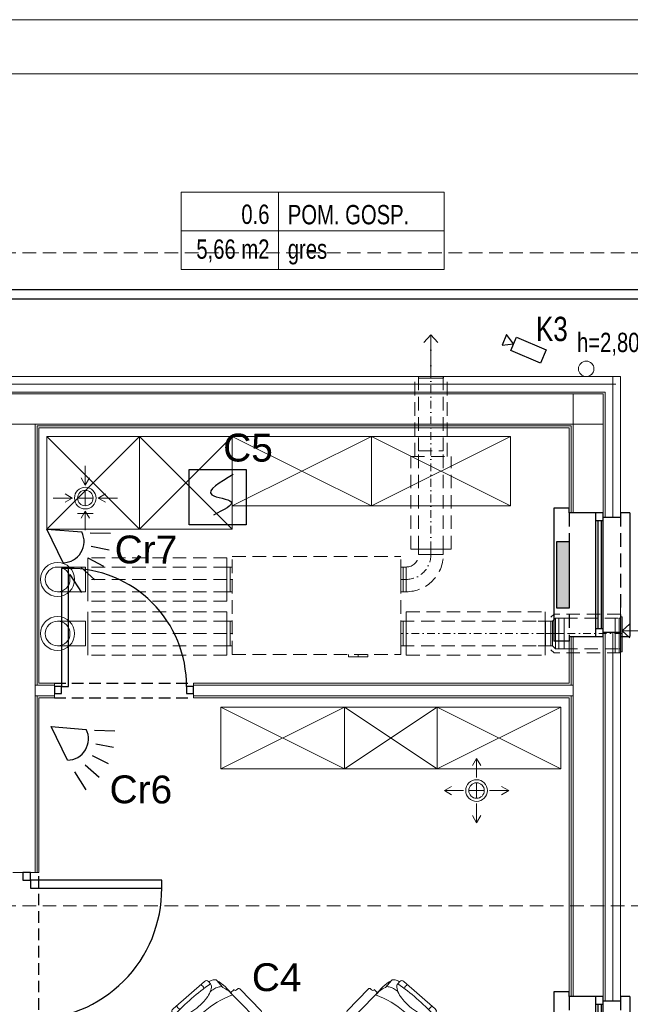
# Model space of a CAD drawing. Header units: inches. Extents: x 65192 to 78842, y -37594 to -36109.
# Tile 56 of 63: x 69385 to 69780, y -36745 to -36109. Entities that reach past the tile are written whole.
import ezdxf
from ezdxf.enums import TextEntityAlignment as Align

# ---------------------------------------------------------------- set-up
doc = ezdxf.new("R2010")
doc.units = ezdxf.units.IN
doc.header["$MEASUREMENT"] = 0
doc.linetypes.add('DASHDOT', pattern=[1, 0.5, -0.25, 0, -0.25])
doc.linetypes.add('HIDDEN', pattern=[0.375, 0.25, -0.125])
for name, color, linetype in [('## 04 grzejniki opis', 3, 'Continuous'), ('A--tabelka-zest.pow.', 121, 'Continuous'), ('p--drzwi', 7, 'Continuous'), ('p--obrzeże bet.', 252, 'Continuous'), ('p--okna', 7, 'Continuous'), ('p--podciąg', 7, 'Continuous'), ('podklad', 251, 'Continuous')]:
    doc.layers.add(name, color=color, linetype=linetype)
for name, color, linetype, lineweight in [('--proj.wentylacja', 251, 'Continuous', 0), ('__cctv', 173, 'Continuous', 30), ('A--tabelka rysunku', 7, 'Continuous', 0), ('DK SSWIN', 220, 'Continuous', 30), ('ie', 1, 'Continuous', 30), ('p--dach', 7, 'Continuous', 30), ('p--dach-rura spustowa', 7, 'Continuous', 0), ('p--ocieplenie-w.zew', 7, 'Continuous', 0), ('p--opisy pomieszczeń', 7, 'Continuous', 0), ('p--płyta GK', 7, 'Continuous', 0), ('p--wyposażenie', 251, 'Continuous', 0), ('p--ściana GK', 7, 'Continuous', 0), ('p--ściana szkielet', 7, 'Continuous', 0)]:
    doc.layers.add(name, color=color, linetype=linetype, lineweight=lineweight)
doc.styles.add('1-50', font='arial.ttf', dxfattribs={"width": 0.75, "height": 12.5})
doc.styles.add('BIKTS', font='bikromsw.shx', dxfattribs={"width": 0.85})
doc.styles.add('GENERATED_STYLE_2', font='arial.ttf')
doc.styles.get("Standard").update_dxf_attribs({"font": 'ARIAL.TTF'})
doc.linetypes.add('BATTING', pattern='A,0.0001,-0.1,[134,ltypeshp.shx,S=0.1,R=0,X=-0.1,Y=0],-0.2,[134,ltypeshp.shx,S=0.1,R=180,X=0.1,Y=0],-0.1', length=0.4001)

# ---------------------------------------------------------------- blocks, each defined once
blk = doc.blocks.new('drzwi-90-100')
for p, q in [((10.1, 87.38), (5.05, 87.38)), ((5.05, 87.38), (5.05, 2.53)), ((10.1, 2.53), (10.1, 87.38)), ((5.05, 2.53), (0, 2.53)), ((0, 2.53), (0, -2.53)), ((5.05, -2.53), (5.05, 2.53)), ((5.05, 2.53), (10.1, 2.53)), ((100, 2.53), (94.95, 2.53)), ((94.95, 2.53), (94.95, -2.53)), ((100, -2.53), (100, 2.53)), ((0, -2.53), (5.05, -2.53)), ((94.95, -2.53), (100, -2.53))]:
    blk.add_line(p, q)
blk.add_arc((10.8, 3.23), 84.15, 359.52334, 90.47666)
blk = doc.blocks.new('okno-150-33.15')
at = {"linetype": 'Continuous', "ltscale": 35}
for p, q in [((-3, 10), (153, 10)), ((0, -39.15), (150, -39.15))]:
    blk.add_line(p, q, dxfattribs=at)
for p, q in [((-3, 0), (-3, 10)), ((153, 0), (153, 10)), ((0, 0), (-3, 0)), ((0, -21.95), (0, 0)), ((150, 0), (150, -21.95)), ((150, 0), (153, 0)), ((0, -21.95), (0, -16.95)), ((0, -16.95), (5, -16.95)), ((5, -16.95), (145, -16.95)), ((5, -16.95), (5, -21.95)), ((5, -18.45), (72.5, -18.45)), ((72.5, -21.95), (72.5, -16.95)), ((77.5, -16.95), (77.5, -21.95)), ((77.5, -18.45), (145, -18.45)), ((145, -21.95), (145, -16.95)), ((145, -16.95), (150, -16.95)), ((150, -16.95), (150, -21.95)), ((5, -21.95), (0, -21.95)), ((3, -33.15), (3, -21.95)), ((5, -20.61), (72.5, -20.61)), ((145, -21.95), (5, -21.95)), ((77.5, -20.61), (145, -20.61)), ((150, -21.95), (145, -21.95)), ((147, -21.95), (147, -33.15)), ((0, -39.15), (0, -33.15)), ((150, -33.15), (150, -39.15))]:
    blk.add_line(p, q)
at = {"linetype": 'HIDDEN', "ltscale": 35}
for p, q in [((0, 0), (150, 0)), ((0, -33.15), (150, -33.15))]:
    blk.add_line(p, q, dxfattribs=at)
blk = doc.blocks.new('okno-80-33.15')
at = {"linetype": 'Continuous', "ltscale": 35}
for p, q in [((-3, 10), (83, 10)), ((0, -39.15), (80, -39.15))]:
    blk.add_line(p, q, dxfattribs=at)
for p, q in [((-3, 0), (-3, 10)), ((83, 0), (83, 10)), ((0, 0), (-3, 0)), ((0, -21.95), (0, 0)), ((80, 0), (80, -21.95)), ((80, 0), (83, 0)), ((0, -21.95), (0, -16.95)), ((0, -16.95), (5, -16.95)), ((5, -16.95), (75, -16.95)), ((5, -16.95), (5, -21.95)), ((5, -18.45), (75, -18.45)), ((75, -21.95), (75, -16.95)), ((75, -16.95), (80, -16.95)), ((80, -16.95), (80, -21.95)), ((5, -21.95), (0, -21.95)), ((3, -33.15), (3, -21.95)), ((5, -20.61), (75, -20.61)), ((75, -21.95), (5, -21.95)), ((80, -21.95), (75, -21.95)), ((77, -21.95), (77, -33.15)), ((0, -39.15), (0, -33.15)), ((80, -33.15), (80, -39.15))]:
    blk.add_line(p, q)
at = {"linetype": 'HIDDEN', "ltscale": 35}
for p, q in [((0, 0), (80, 0)), ((0, -33.15), (80, -33.15))]:
    blk.add_line(p, q, dxfattribs=at)
blk = doc.blocks.new('sof11_r')
for p, q in [((45.17, 39.11), (21.82, 37.98)), ((19.98, 34.88), (19.38, 34.85)), ((19.38, 34.85), (19.53, 31.85)), ((20.87, 36.93), (20.93, 35.93)), ((53.8, 33.56), (21.8, 31.85)), ((46.23, 38.16), (46.28, 37.16)), ((51.6, 36.44), (47.33, 36.22)), ((51.6, 36.44), (51.76, 33.45)), ((2, 25.76), (4.37, 25.76)), ((12.61, 30.34), (5.61, 30.34)), ((59.07, -7.89), (59.07, 28.56)), ((0, 23.76), (0, -3.09)), ((2, -5.09), (4.37, -5.09)), ((12.61, -9.66), (5.61, -9.66)), ((19.38, -14.18), (19.53, -11.18)), ((53.8, -12.88), (21.8, -11.18)), ((19.98, -14.21), (19.38, -14.18)), ((20.87, -16.26), (20.93, -15.26)), ((45.17, -18.43), (21.82, -17.31)), ((46.23, -17.49), (46.28, -16.49)), ((51.6, -15.77), (47.33, -15.54)), ((51.6, -15.77), (51.76, -12.78))]:
    blk.add_line(p, q)
for points in [[(2.23, 25.76, -0.030204), (2.78, 27.41, -0.097163), (4.32, 29.79, -0.203453), (5.61, 30.34, -0.203453)], [(4.37, -5.09, 0.184283), (6.75, -4.18, 0.102242), (9.43, -0.57, 0.061197), (10.93, 4.08, 0.047488), (11.52, 10.34, 0.047488), (10.93, 16.59, 0.061197), (9.43, 21.24, 0.102242), (6.75, 24.85, 0.184283), (4.37, 25.76, 0.184283)], [(8.71, 22.55, -0.01879), (8.95, 24.41, -0.054131), (9.78, 27.41, -0.097163), (11.32, 29.79, -0.203453), (12.61, 30.34, -0.203453)], [(2.23, -5.09, 0.030204), (2.78, -6.74, 0.097163), (4.32, -9.12, 0.203453), (5.61, -9.66, 0.203453)], [(8.71, -1.88, 0.01879), (8.95, -3.74, 0.054131), (9.78, -6.74, 0.097163), (11.32, -9.12, 0.203453), (12.61, -9.66, 0.203453)]]:
    blk.add_lwpolyline(points, format="xyb")
for centre, radius, start, end in [((45.23, 38.11), 1, 3.04478, 93.04478), ((18.77, -22.91), 54.85, 86.83081, 103.88055), ((21.41, 5.61), 26.24, 89.1562, 109.59965), ((68.33, 10.34), 51.27, 155.1826, 204.8174), ((19.93, 35.88), 1, 273.04478, 3.04478), ((21.87, 36.99), 1, 93.04478, 183.04478), ((47.28, 37.21), 1, 183.04478, 273.04478), ((54.07, 28.56), 5, 0, 93.04478), ((2, 23.76), 2, 90, 180), ((122.88, 10.34), 119.5, 172.58553, 187.41447), ((1.91, 14.05), 6.89, 73.91414, 106.08586), ((1.91, 6.62), 6.89, 253.91414, 286.08586), ((2, -3.09), 2, 180, 270), ((18.77, 43.58), 54.85, 256.11945, 273.16919), ((21.41, 15.06), 26.24, 250.40035, 270.8438), ((54.07, -7.89), 5, 266.95522, 0), ((19.93, -15.21), 1, 356.95522, 86.95522), ((21.87, -16.31), 1, 176.95522, 266.95522), ((45.23, -17.44), 1, 266.95522, 356.95522), ((47.28, -16.54), 1, 86.95522, 176.95522)]:
    blk.add_arc(centre, radius, start, end)
blk = doc.blocks.new('czujnik PIR')
at = {"layer": 'DK SSWIN'}
for p, q in [((68104.39, -36439.81), (68107.96, -36427.16)), ((68112.96, -36441.35), (68118.11, -36430.79)), ((68119.68, -36445.44), (68127.31, -36436.85)), ((68094.99, -36466.42), (68102.45, -36444.9)), ((68124.42, -36451.29), (68134.54, -36444.61)), ((68127.12, -36459.3), (68140.3, -36455.07)), ((68118.7, -36461.63), (68094.99, -36466.42))]:
    blk.add_line(p, q, dxfattribs=at)
blk.add_arc((68105.26, -36458.43), 13.82, 346.5892, 101.73874, dxfattribs=at)
blk = doc.blocks.new('Z$W@#4DAB6514')
at = {"layer": '__cctv'}
for points in [[(0, 9.77), (21.9, 9.77), (21.9, 0), (0, 0)], [(21.9, 4.88), (28.75, 0.93), (28.75, 8.84)]]:
    blk.add_lwpolyline(points, close=True, dxfattribs=at)
blk = doc.blocks.new('went-rzut parter-inst')
at = {"linetype": 'Continuous'}
for p, q in [((-89.52, 60.19), (-94.04, 55.17)), ((-89.52, 37.62), (-89.52, 60.19)), ((-89.52, 60.19), (-85, 55.17)), ((-219.37, -89.97), (-219.37, -105.97)), ((-219.37, -89.97), (-218.02, -89.97)), ((-219.37, -104.22), (-219.37, -91.72)), ((-109.02, -89.97), (-107.37, -89.97)), ((-107.37, -105.97), (-107.37, -89.97)), ((-219.37, -105.97), (-218.02, -105.97)), ((-109.02, -105.97), (-107.37, -105.97)), ((33.15, -122.97), (33.15, -114.77)), ((-219.37, -124.97), (-219.37, -140.97)), ((-219.37, -124.97), (-218.02, -124.97)), ((-219.37, -139.22), (-219.37, -126.72)), ((-109.02, -124.97), (-107.37, -124.97)), ((-107.37, -140.97), (-107.37, -124.97)), ((-15.35, -140.97), (-15.35, -124.97)), ((33.15, -122.97), (33.15, -142.97)), ((34.2, -131.33), (39.23, -126.81)), ((56.78, -131.33), (34.2, -131.33)), ((34.2, -131.33), (39.23, -135.85)), ((-219.37, -140.97), (-218.02, -140.97)), ((-109.02, -140.97), (-107.37, -140.97)), ((33.15, -142.97), (33.15, -150.67)), ((-142.77, -147.97), (-142.77, -146.47)), ((-142.77, -147.97), (-130.27, -147.97)), ((-136.52, -147.97), (-136.52, -146.47)), ((-130.27, -147.97), (-130.27, -146.47))]:
    blk.add_line(p, q, dxfattribs=at)
at = {"linetype": 'DASHDOT', "ltscale": 10}
for p, q in [((-89.52, -78.47), (-89.52, 60.19)), ((-89.52, -78.47), (-89.52, -81.97)), ((34.2, -132.97), (-109.02, -132.97))]:
    blk.add_line(p, q, dxfattribs=at)
at = {"linetype": 'HIDDEN', "ltscale": 35}
for p, q in [((-100.02, -18.47), (-100.02, 33.15)), ((-97.52, -14.97), (-97.52, 33.15)), ((-81.52, -14.97), (-81.52, 33.15)), ((-79.01, -18.47), (-79.01, 33.15)), ((-102.52, -18.47), (-76.52, -18.47)), ((-102.52, -78.47), (-102.52, -18.47)), ((-97.52, -78.47), (-97.52, -14.97)), ((-97.52, -14.97), (-81.52, -14.97)), ((-81.52, -78.47), (-81.52, -14.97)), ((-76.52, -78.47), (-76.52, -18.47)), ((-221.52, -83.97), (-311.52, -83.97)), ((-218.02, -83.17), (-133.67, -83.17)), ((-218.02, -83.17), (-133.67, -83.17)), ((-218.02, -83.17), (-109.02, -83.17)), ((-218.02, -146.47), (-218.02, -83.17)), ((-109.02, -146.47), (-109.02, -83.17)), ((-221.52, -89.97), (-313.02, -89.97)), ((-221.52, -97.97), (-311.52, -97.97)), ((-221.52, -105.97), (-313.02, -105.97)), ((-221.52, -111.97), (-311.52, -111.97)), ((-221.52, -118.97), (-311.52, -118.97)), ((-105.52, -118.97), (-15.52, -118.97)), ((33.15, -120.47), (-9.89, -120.47)), ((-221.52, -124.97), (-313.02, -124.97)), ((-109.02, -124.97), (-17.52, -124.97)), ((-3.35, -122.97), (33.15, -122.97)), ((-221.52, -132.97), (-311.52, -132.97)), ((-221.52, -140.97), (-313.02, -140.97)), ((-109.02, -140.97), (-17.52, -140.97)), ((33.15, -145.47), (-9.89, -145.47)), ((-3.35, -142.97), (33.15, -142.97)), ((-221.52, -146.97), (-311.52, -146.97)), ((-218.02, -146.47), (-109.02, -146.47)), ((-105.52, -146.97), (-15.52, -146.97))]:
    blk.add_line(p, q, dxfattribs=at)
for p, q in [((-97.55, 33.15), (-81.48, 33.15)), ((-97.55, 32.2), (-81.48, 32.2)), ((-97.54, 33.38), (-97.54, 32.2)), ((-81.48, 33.38), (-81.48, 32.2)), ((-313.11, -37.04), (-313.11, -24.61)), ((-313.11, -37.01), (-315.8, -32.43)), ((-313.11, -37.01), (-310.42, -32.43)), ((-321.51, -45.41), (-326.1, -42.72)), ((-313.11, -40.41), (-313.11, -50.41)), ((-304.71, -45.41), (-300.12, -42.72)), ((-321.49, -45.41), (-333.91, -45.41)), ((-321.51, -45.41), (-326.1, -48.1)), ((-318.11, -45.41), (-308.11, -45.41)), ((-318.11, -45.41), (-308.11, -45.41)), ((-318.11, -45.41), (-308.11, -45.41)), ((-318.11, -45.41), (-308.11, -45.41)), ((-304.73, -45.41), (-292.31, -45.41)), ((-304.71, -45.41), (-300.12, -48.1)), ((-318.11, -55.41), (-308.11, -55.41)), ((-313.11, -53.82), (-315.8, -58.4)), ((-313.11, -53.79), (-313.11, -66.22)), ((-313.11, -53.82), (-310.42, -58.4)), ((-102.52, -78.47), (-76.52, -78.47)), ((-97.52, -78.47), (-97.52, -81.97)), ((-81.52, -78.47), (-97.52, -78.47)), ((-83.37, -81.97), (-97.52, -81.97)), ((-81.52, -81.97), (-97.52, -81.97)), ((-97.52, -81.97), (-81.52, -81.97)), ((-81.52, -78.47), (-81.52, -81.97)), ((-311.52, -83.97), (-311.52, -111.97)), ((-311.52, -83.97), (-311.52, -111.97)), ((-221.52, -83.97), (-221.52, -111.97)), ((-313.02, -89.97), (-331.02, -89.97)), ((-313.02, -89.97), (-313.02, -105.97)), ((-219.37, -89.97), (-221.52, -89.97)), ((-219.37, -104.22), (-219.37, -91.72)), ((-109.02, -89.97), (-109.02, -105.97)), ((-105.52, -89.97), (-109.02, -89.97)), ((-105.52, -89.97), (-105.52, -105.97)), ((-105.52, -105.97), (-105.52, -89.97)), ((-217.72, -97.97), (-219.37, -97.97)), ((-105.52, -97.97), (-109.02, -97.97)), ((-313.02, -105.97), (-331.02, -105.97)), ((-219.37, -105.97), (-221.52, -105.97)), ((-105.52, -105.97), (-109.02, -105.97)), ((-311.52, -118.97), (-311.52, -146.97)), ((-311.52, -118.97), (-311.52, -146.97)), ((-221.52, -118.97), (-221.52, -146.97)), ((-105.52, -118.97), (-105.52, -146.97)), ((-15.52, -118.97), (-15.52, -146.97)), ((-313.02, -124.97), (-331.02, -124.97)), ((-313.02, -124.97), (-313.02, -140.97)), ((-218.02, -124.97), (-221.52, -124.97)), ((-221.52, -124.97), (-221.52, -140.97)), ((-219.37, -139.22), (-219.37, -126.72)), ((-109.02, -124.97), (-109.02, -140.97)), ((-20.1, -124.97), (-15.35, -124.97)), ((-15.35, -124.97), (-10.85, -124.97)), ((-15.35, -140.97), (-15.35, -124.97)), ((-15.35, -140.97), (-15.35, -124.97)), ((-15.35, -124.97), (-10.85, -124.97)), ((-15.35, -140.97), (-15.35, -124.97)), ((-15.35, -124.97), (-15.35, -140.97)), ((-12.02, -124.97), (-12.02, -140.97)), ((-8.85, -122.97), (-10.85, -124.97)), ((-8.85, -122.97), (-10.85, -124.97)), ((-10.85, -140.97), (-10.85, -124.97)), ((-10.85, -140.97), (-10.85, -124.97)), ((-8.85, -142.97), (-8.85, -122.97)), ((-3.35, -122.97), (-8.85, -122.97)), ((-8.85, -142.97), (-8.85, -122.97)), ((-8.85, -142.97), (-8.85, -122.97)), ((-3.35, -122.97), (-8.85, -122.97)), ((-8.85, -142.97), (-8.85, -122.97)), ((-6.85, -142.97), (-6.85, -122.97)), ((-6.85, -142.97), (-6.85, -122.97)), ((-3.35, -142.97), (-3.35, -122.97)), ((-3.35, -142.97), (-3.35, -122.97)), ((-3.35, -142.97), (-3.35, -122.97)), ((-3.35, -142.97), (-3.35, -122.97)), ((-3.35, -122.97), (-3.35, -142.97)), ((29.65, -122.97), (29.65, -145.47)), ((33.38, -122.97), (32.2, -122.97)), ((32.2, -122.97), (32.2, -145.47)), ((33.15, -122.97), (33.15, -142.97)), ((33.38, -122.22), (34.2, -122.22)), ((33.38, -122.22), (33.38, -144.72)), ((34.2, -122.22), (34.2, -144.72)), ((-217.72, -132.97), (-219.37, -132.97)), ((-15.35, -132.97), (-3.35, -132.97)), ((-313.02, -140.97), (-331.02, -140.97)), ((-221.52, -140.97), (-218.02, -140.97)), ((-20.1, -140.97), (-15.35, -140.97)), ((-15.35, -140.97), (-10.85, -140.97)), ((-15.35, -140.97), (-10.85, -140.97)), ((-10.85, -140.97), (-8.85, -142.97)), ((-10.85, -140.97), (-8.85, -142.97)), ((-3.35, -142.97), (-8.85, -142.97)), ((-3.35, -142.97), (-8.85, -142.97)), ((33.38, -142.97), (32.2, -142.97)), ((33.38, -144.72), (34.2, -144.72)), ((-60, -213.7), (-62.68, -218.28)), ((-60, -226.12), (-60, -213.7)), ((-60, -213.7), (-57.31, -218.28)), ((-68.38, -234.5), (-80.8, -234.5)), ((-80.78, -234.5), (-76.19, -231.81)), ((-80.78, -234.5), (-76.19, -237.18)), ((-55, -234.5), (-65, -234.5)), ((-60, -239.5), (-60, -229.5)), ((-60, -229.5), (-60, -239.5)), ((-51.62, -234.5), (-39.2, -234.5)), ((-39.2, -234.5), (-43.78, -231.81)), ((-39.2, -234.5), (-43.78, -237.18)), ((-60, -242.88), (-60, -255.3)), ((-60, -255.3), (-62.68, -250.72)), ((-60, -255.3), (-57.31, -250.72))]:
    blk.add_line(p, q)
at = {"ltscale": 10}
for p, q in [((-9.89, -120.47), (-11.89, -122.47)), ((-11.89, -143.47), (-9.89, -145.47))]:
    blk.add_line(p, q, dxfattribs=at)
at = {"ltscale": 2}
blk.add_line((33.15, -142.97), (33.15, -122.97), dxfattribs=at)
at = {"ltscale": 10}
for centre in [(-331.02, -97.97), (-331.02, -132.97)]:
    blk.add_circle(centre, 11, dxfattribs=at)
for centre in [(-331.02, -97.97), (-331.02, -132.97)]:
    blk.add_circle(centre, 8)
for centre, radius, start, end in [((-313.11, -45.41), 7, 0, 180), ((-313.11, -45.41), 7, 0, 180), ((-313.11, -45.41), 5, 0, 180), ((-313.11, -45.41), 5, 0, 180), ((-313.11, -45.41), 5, 0, 180), ((-313.11, -45.41), 5, 0, 180), ((-313.11, -45.41), 5, 0, 180), ((-313.11, -45.41), 5, 0, 180), ((-313.11, -45.41), 7, 180, 0), ((-313.11, -45.41), 5, 180, 0), ((-313.11, -45.41), 5, 180, 0), ((-313.11, -45.41), 5, 180, 0), ((-313.11, -45.41), 5, 180, 0), ((-60, -234.5), 7, 90, 270), ((-60, -234.5), 7, 0, 180), ((-60, -234.5), 7, 270, 90), ((-60, -234.5), 7, 180, 0), ((-60, -234.5), 5, 90, 270), ((-60, -234.5), 5, 0, 180), ((-60, -234.5), 5, 0, 180), ((-60, -234.5), 5, 0, 180), ((-60, -234.5), 5, 0, 180), ((-60, -234.5), 5, 180, 0), ((-60, -234.5), 5, 180, 0), ((-60, -234.5), 5, 180, 0), ((-60, -234.5), 5, 180, 0), ((-60, -234.5), 5, 270, 90)]:
    blk.add_arc(centre, radius, start, end)
at = {"linetype": 'DASHDOT', "ltscale": 10}
blk.add_arc((-105.52, -81.97), 16, 270, 0, dxfattribs=at)
at = {"linetype": 'HIDDEN', "ltscale": 35}
for radius in [24, 8]:
    blk.add_arc((-105.52, -81.97), radius, 270, 0, dxfattribs=at)

msp = doc.modelspace()

# ---------------------------------------------------------------- linework, layer by layer
at = {"layer": '## 04 grzejniki opis'}
msp.add_lwpolyline([(69732.99, -36446.14), (69740.99, -36446.14), (69740.99, -36489.26), (69732.99, -36489.26)], close=True, dxfattribs=at)
at = {"layer": '## 04 grzejniki opis', "color": 116, "linetype": 'Continuous', "true_color": 0x136734, "extrusion": (0, 0, -1)}
for points in [[(-69732.99, -36489.26), (-69740.99, -36446.14), (-69732.99, -36446.14)], [(-69740.99, -36446.14), (-69732.99, -36489.26), (-69740.99, -36489.16)]]:
    msp.add_solid(points, dxfattribs=at)
at = {"layer": 'A--tabelka rysunku', "linetype": 'Continuous'}
for points in [[(68342.3, -37593.85), (70442.3, -37593.85), (70442.3, -36108.85), (68342.3, -36108.85)], [(68342.3, -37593.85), (70442.3, -37593.85), (70442.3, -36108.85), (68342.3, -36108.85)], [(68467.3, -37558.85), (70407.3, -37558.85), (70407.3, -36143.85), (68467.3, -36143.85)]]:
    msp.add_lwpolyline(points, close=True, dxfattribs=at)
at = {"layer": 'ie', "color": 3, "lineweight": 30}
msp.add_lwpolyline([(69495.1, -36399.57), (69531.89, -36399.57), (69531.89, -36435.46), (69495.1, -36435.46)], close=True, dxfattribs=at)
msp.add_open_spline([(69523.64, -36402.83), (69514.88, -36408), (69500.03, -36416.78), (69529.84, -36419.5), (69517.34, -36425.82), (69510.88, -36429.08)], degree=3, knots=[0, 0, 0, 0, 19.117477, 32.420597, 46.613079, 46.613079, 46.613079, 46.613079], dxfattribs=at)
at = {"layer": 'p--dach', "linetype": 'HIDDEN', "lineweight": 20, "ltscale": 35}
msp.add_line((68534.14, -36681.75), (69814.14, -36681.75), dxfattribs=at)
msp.add_line((68534.14, -36681.75), (69814.14, -36681.75), dxfattribs=at)
msp.add_lwpolyline([(68534.14, -36259.55), (69814.14, -36259.55), (69814.14, -37103.95), (68534.14, -37103.95)], close=True, dxfattribs=at)
at = {"layer": 'p--dach-rura spustowa', "linetype": 'Continuous', "lineweight": 0, "ltscale": 75}
msp.add_circle((69751.94, -36334.55), 5, dxfattribs=at)
at = {"layer": 'p--obrzeże bet.', "linetype": 'Continuous', "ltscale": 35}
for points in [[(69370.74, -37079.95), (69830.14, -37079.95), (69830.14, -36283.55), (68518.14, -36283.55), (68518.14, -37079.95), (68977.54, -37079.95)], [(69364.74, -37073.95), (69824.14, -37073.95), (69824.14, -36289.55), (68524.14, -36289.55), (68524.14, -37073.95), (68983.54, -37073.95)]]:
    msp.add_lwpolyline(points, dxfattribs=at)
at = {"layer": 'p--ocieplenie-w.zew', "linetype": 'BATTING', "ltscale": 10}
for p, q in [((69283.49, -36344.55), (69771.14, -36344.55)), ((69769.14, -36430.7), (69769.14, -36339.55)), ((69769.14, -36743.3), (69769.14, -36504.7))]:
    msp.add_line(p, q, dxfattribs=at)
at = {"layer": 'p--opisy pomieszczeń'}
for p, q in [((69552.95, -36220.42), (69552.95, -36270.42)), ((69659.95, -36245.42), (69489.95, -36245.42))]:
    msp.add_line(p, q, dxfattribs=at)
msp.add_lwpolyline([(69489.95, -36270.42), (69659.95, -36270.42), (69659.95, -36220.42), (69489.95, -36220.42)], close=True, dxfattribs=at)
at = {"layer": 'p--podciąg', "linetype": 'HIDDEN', "ltscale": 30}
for p, q in [((69407.89, -36537.7), (69497.89, -36537.7)), ((69407.89, -36547.2), (69497.89, -36547.2)), ((69397.89, -36760.1), (69397.89, -36660.1))]:
    msp.add_line(p, q, dxfattribs=at)
at = {"layer": 'p--płyta GK', "ltscale": 35}
for p, q in [((69396.64, -36371.45), (69742.24, -36371.45)), ((69396.64, -36538.95), (69396.64, -36371.45)), ((69397.89, -36537.7), (69397.89, -36372.7)), ((69397.89, -36372.7), (69740.99, -36372.7)), ((69740.99, -36427.7), (69740.99, -36372.7)), ((69742.24, -36427.7), (69742.24, -36371.45)), ((69740.99, -36537.7), (69740.99, -36507.7)), ((69742.24, -36538.95), (69742.24, -36507.7)), ((69396.64, -36660.1), (69396.64, -36545.95)), ((69397.89, -36660.1), (69397.89, -36547.2)), ((69740.99, -36740.3), (69740.99, -36547.2)), ((69742.24, -36740.3), (69742.24, -36545.95))]:
    msp.add_line(p, q, dxfattribs=at)
at = {"layer": 'p--wyposażenie', "linetype": 'Continuous', "lineweight": 5}
for p, q in [((69462.96, -36438.2), (69402.96, -36378.2)), ((69462.96, -36378.2), (69402.96, -36438.2)), ((69522.96, -36438.2), (69462.96, -36378.2)), ((69522.96, -36378.2), (69462.96, -36438.2)), ((69612.96, -36423.2), (69522.96, -36378.2)), ((69522.96, -36423.2), (69612.96, -36378.2)), ((69702.96, -36423.2), (69612.96, -36378.2)), ((69612.96, -36423.2), (69702.96, -36378.2)), ((69595.49, -36593.2), (69515.49, -36553.2)), ((69515.49, -36593.2), (69595.49, -36553.2)), ((69655.49, -36593.2), (69595.49, -36553.2)), ((69595.49, -36593.2), (69655.49, -36553.2)), ((69735.49, -36593.2), (69655.49, -36553.2)), ((69655.49, -36593.2), (69735.49, -36553.2))]:
    msp.add_line(p, q, dxfattribs=at)
for points in [[(69462.96, -36378.2), (69402.96, -36378.2), (69402.96, -36438.2), (69462.96, -36438.2)], [(69522.96, -36378.2), (69462.96, -36378.2), (69462.96, -36438.2), (69522.96, -36438.2)], [(69612.96, -36423.2), (69522.96, -36423.2), (69522.96, -36378.2), (69612.96, -36378.2)], [(69702.96, -36423.2), (69612.96, -36423.2), (69612.96, -36378.2), (69702.96, -36378.2)], [(69595.49, -36593.2), (69515.49, -36593.2), (69515.49, -36553.2), (69595.49, -36553.2)], [(69655.49, -36593.2), (69595.49, -36593.2), (69595.49, -36553.2), (69655.49, -36553.2)], [(69735.49, -36593.2), (69655.49, -36593.2), (69655.49, -36553.2), (69735.49, -36553.2)]]:
    msp.add_lwpolyline(points, close=True, dxfattribs=at)
at = {"layer": 'p--ściana GK', "ltscale": 35}
for p, q in [((69407.89, -36538.95), (69395.44, -36538.95)), ((69407.89, -36537.7), (69397.89, -36537.7)), ((69407.89, -36537.7), (69407.89, -36547.2)), ((69740.99, -36537.7), (69497.89, -36537.7)), ((69497.89, -36537.7), (69497.89, -36547.2)), ((69743.44, -36538.95), (69497.89, -36538.95)), ((69407.89, -36545.95), (69395.44, -36545.95)), ((69407.89, -36547.2), (69397.89, -36547.2)), ((69743.44, -36545.95), (69497.89, -36545.95)), ((69740.99, -36547.2), (69497.89, -36547.2))]:
    msp.add_line(p, q, dxfattribs=at)
at = {"layer": 'p--ściana szkielet', "ltscale": 35}
for p, q in [((69283.49, -36339.55), (69774.14, -36339.55)), ((69283.49, -36339.55), (69774.14, -36339.55)), ((69774.14, -36432.2), (69774.14, -36339.55)), ((69774.14, -36430.7), (69774.14, -36339.55)), ((69283.49, -36349.55), (69764.14, -36349.55)), ((69286.49, -36350.75), (69762.94, -36350.75)), ((69743.44, -36427.7), (69743.44, -36350.75)), ((69743.44, -36427.7), (69743.44, -36350.75)), ((69762.94, -36430.7), (69762.94, -36350.75)), ((69764.14, -36430.7), (69764.14, -36349.55)), ((69286.49, -36370.25), (69762.94, -36370.25)), ((69395.44, -36660.1), (69395.44, -36370.25)), ((69743.44, -36740.3), (69743.44, -36507.7)), ((69743.44, -36740.3), (69743.44, -36507.7)), ((69762.94, -36743.3), (69762.94, -36504.7)), ((69764.14, -36743.3), (69764.14, -36504.7)), ((69774.14, -36743.3), (69774.14, -36504.7)), ((69774.14, -36743.3), (69774.14, -36506.2)), ((69380.99, -36660.1), (69397.89, -36660.1))]:
    msp.add_line(p, q, dxfattribs=at)
for points in [[(69774.14, -36430.7), (69762.94, -36430.7), (69762.94, -36427.7), (69740.99, -36427.7)], [(69774.14, -36504.7), (69762.94, -36504.7), (69762.94, -36507.7), (69740.99, -36507.7)], [(69774.14, -36743.3), (69762.94, -36743.3), (69762.94, -36740.3), (69740.99, -36740.3)]]:
    msp.add_lwpolyline(points, dxfattribs=at)

# ---------------------------------------------------------------- block references
at = {"layer": '--proj.wentylacja', "linetype": 'Continuous', "ltscale": 12}
msp.add_blockref('went-rzut parter-inst', (69740.99, -36372.7), dxfattribs=at)
at = {"linetype": 'Continuous', "ltscale": 12, "rotation": 284.5977161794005}
for p in [(87530.18, 38649.29), (87533.03, 38521.67)]:
    msp.add_blockref('czujnik PIR', p, dxfattribs=at)
at = {"layer": '__cctv', "xscale": 0.9524999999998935, "yscale": 0.9524999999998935, "zscale": 0.9524999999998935, "rotation": 156.7905362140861}
msp.add_blockref('Z$W@#4DAB6514', (69725.98, -36322.28), dxfattribs=at)
at = {"layer": 'p--drzwi', "xscale": 0.9, "yscale": 0.9}
msp.add_blockref('drzwi-90-100', (69407.89, -36542.2), dxfattribs=at)
at = {"layer": 'p--drzwi', "rotation": 270}
msp.add_blockref('drzwi-90-100', (69389.94, -36660.1), dxfattribs=at)
at = {"layer": 'p--okna', "linetype": 'Continuous', "xscale": -1, "rotation": 89.9999999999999}
for name, p in [('okno-80-33.15', (69740.99, -36427.7)), ('okno-150-33.15', (69740.99, -36740.3))]:
    msp.add_blockref(name, p, dxfattribs=at)
at = {"layer": 'p--wyposażenie', "linetype": 'Continuous', "lineweight": 5}
for p, xscale, rotation in [((69502.58, -36732.65), -0.8499999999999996, 130.9655730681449), ((69636.31, -36732.65), 0.8499999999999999, 229.0344269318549)]:
    msp.add_blockref('sof11_r', p, dxfattribs=dict(at, xscale=xscale, rotation=rotation))

# ---------------------------------------------------------------- texts
at = {"layer": '__cctv', "style": 'BIKTS', "width": 0.8}
msp.add_text('K3', height=15.716, dxfattribs=at).set_placement((69739.99, -36316.62), align=Align.RIGHT)
at = {"layer": 'A--tabelka-zest.pow.', "color": 7, "insert": (69745.98, -36311.23), "char_height": 12.5, "width": 133.6949, "attachment_point": 1}
msp.add_mtext('{\\W0.75;h=2,80 m}', dxfattribs=at)
at = {"layer": 'ie', "color": 3, "lineweight": 30, "char_height": 18, "attachment_point": 1, "rotation": 359.76726, "style": 'GENERATED_STYLE_2'}
for s, insert in [('C5', (69517.11, -36376.43)), ('C4', (69535.66, -36718.8))]:
    msp.add_mtext(s, dxfattribs=dict(at, insert=insert))
at = {"layer": 'p--opisy pomieszczeń', "char_height": 12.5, "style": '1-50'}
for s, insert, width, attachment_point in [('POM.SOCJALNE', (69272.65, -36225.28), 106.8648, 1), ('0.6', (69547.02, -36228.39), 98, 3), ('POM. GOSP.', (69558.88, -36228.63), 106.8648, 1), ('5,66 m2', (69547.02, -36250.9), 98, 3), ('gres', (69558.88, -36250.9), 100, 1)]:
    msp.add_mtext(s, dxfattribs=dict(at, insert=insert, width=width, attachment_point=attachment_point))
at = {"layer": 'podklad', "color": 7, "char_height": 18, "attachment_point": 1, "rotation": 359.76726, "style": 'GENERATED_STYLE_2'}
for s, insert in [('Cr7', (69446.91, -36442.3)), ('Cr6', (69443.6, -36597.36))]:
    msp.add_mtext(s, dxfattribs=dict(at, insert=insert))

doc.saveas('drawing.dxf')
